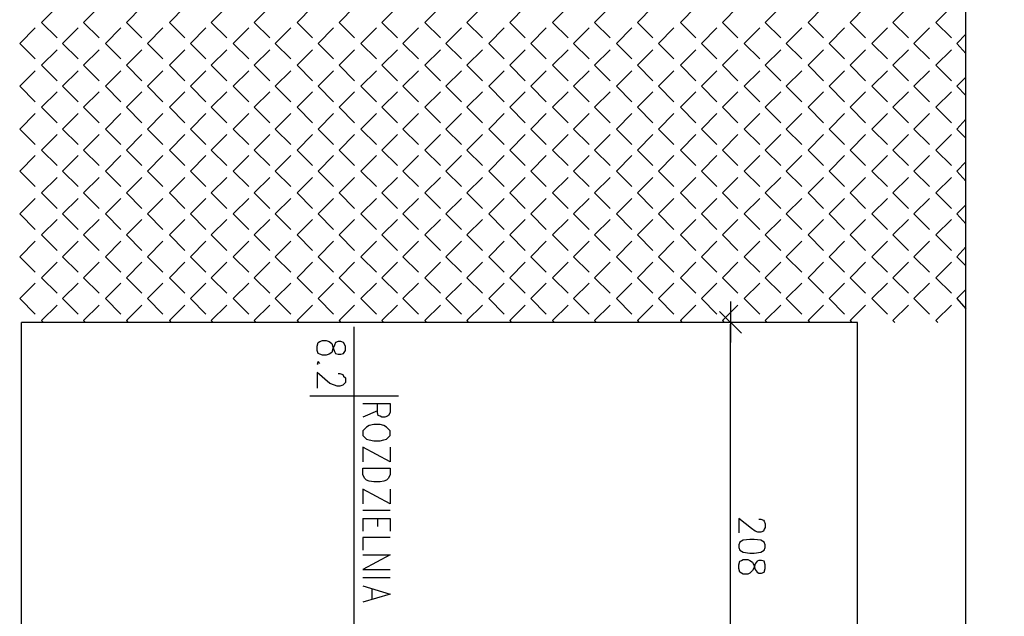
# Model space of a CAD drawing. Header units: millimetres. Extents: x -523 to 1404227, y -783705 to 1038705.
# Tile 12 of 256: x 20815 to 25383, y 9308 to 12078. Entities that reach past the tile are written whole.
import ezdxf

# ---------------------------------------------------------------- set-up
doc = ezdxf.new("R2010")
doc.units = ezdxf.units.MM
doc.linetypes.add('0.5_0.5', pattern=[1, 0.5, -0.5])
for name, color, linetype in [('PDF _0', 252, 'Continuous'), ('PDF _BA_met', 7, 'Continuous'), ('PDF _PG_WYMIARY', 7, 'Continuous'), ('PDF _PG_ŚCIANY_DZIAŁOWE', 7, 'Continuous'), ('PDF _PG_ŚCIANY_SŁUPY', 7, 'Continuous')]:
    doc.layers.add(name, color=color, linetype=linetype)

# ---------------------------------------------------------------- blocks, each defined once
blk = doc.blocks.new('A$Cc5eb5aaa')
at = {"layer": 'PDF _0', "color": 7, "lineweight": -3}
for points in [[(25905.4, 10105.6), (25727.6, 10105.6), (25727.6, 21659.1)], [(24635.4, 12163.2), (24635.4, 11972.6)], [(24584.6, 12116.6), (24686.2, 12015)]]:
    blk.add_lwpolyline(points, dxfattribs=at)
at = {"layer": 'PDF _0', "lineweight": -3}
for points in [[(21439, 13458.6), (21511, 13530.6)], [(21633.7, 13458.6), (21705.7, 13530.6)], [(21832.7, 13458.6), (21904.7, 13530.6)], [(22031.7, 13458.6), (22103.7, 13530.6)], [(22226.4, 13458.6), (22298.4, 13530.6)], [(22425.4, 13458.6), (22497.4, 13530.6)], [(22624.4, 13458.6), (22696.4, 13530.6)], [(22819.1, 13458.6), (22891.1, 13530.6)], [(23018.1, 13458.6), (23090.1, 13530.6)], [(23217.1, 13458.6), (23289.1, 13530.6)], [(23411.9, 13458.6), (23483.8, 13530.6)], [(23610.8, 13458.6), (23682.8, 13530.6)], [(23809.8, 13458.6), (23881.8, 13530.6)], [(24004.6, 13458.6), (24076.5, 13530.6)], [(24203.5, 13458.6), (24275.5, 13530.6)], [(24402.5, 13458.6), (24474.5, 13530.6)], [(24597.3, 13458.6), (24669.2, 13530.6)], [(24796.2, 13458.6), (24868.2, 13530.6)], [(24995.2, 13458.6), (25067.2, 13530.6)], [(25190, 13458.6), (25261.9, 13530.6)], [(25388.9, 13458.6), (25460.9, 13530.6)], [(25587.9, 13458.6), (25659.9, 13530.6)], [(21337.4, 13361.3), (21409.4, 13433.2)], [(21439, 13458.6), (21511, 13386.7)], [(21536.4, 13361.3), (21608.3, 13433.2)], [(21633.7, 13458.6), (21705.7, 13386.7)], [(21735.3, 13361.3), (21807.3, 13433.2)], [(21832.7, 13458.6), (21904.7, 13386.7)], [(21930.1, 13361.3), (22002.1, 13433.2)], [(22031.7, 13458.6), (22103.7, 13386.7)], [(22129.1, 13361.3), (22201, 13433.2)], [(22226.4, 13458.6), (22298.4, 13386.7)], [(22328, 13361.3), (22400, 13433.2)], [(22425.4, 13458.6), (22497.4, 13386.7)], [(22522.8, 13361.3), (22594.8, 13433.2)], [(22624.4, 13458.6), (22696.4, 13386.7)], [(22721.8, 13361.3), (22793.7, 13433.2)], [(22819.1, 13458.6), (22891.1, 13386.7)], [(22920.8, 13361.3), (22992.7, 13433.2)], [(23018.1, 13458.6), (23090.1, 13386.7)], [(23115.5, 13361.3), (23187.5, 13433.2)], [(23217.1, 13458.6), (23289.1, 13386.7)], [(23314.5, 13361.3), (23386.4, 13433.2)], [(23411.9, 13458.6), (23483.8, 13386.7)], [(23513.5, 13361.3), (23585.4, 13433.2)], [(23610.8, 13458.6), (23682.8, 13386.7)], [(23708.2, 13361.3), (23780.2, 13433.2)], [(23809.8, 13458.6), (23881.8, 13386.7)], [(23907.2, 13361.3), (23979.2, 13433.2)], [(24004.6, 13458.6), (24076.5, 13386.7)], [(24106.2, 13361.3), (24178.1, 13433.2)], [(24203.5, 13458.6), (24275.5, 13386.7)], [(24300.9, 13361.3), (24372.9, 13433.2)], [(24402.5, 13458.6), (24474.5, 13386.7)], [(24499.9, 13361.3), (24571.9, 13433.2)], [(24597.3, 13458.6), (24669.2, 13386.7)], [(24698.9, 13361.3), (24770.8, 13433.2)], [(24796.2, 13458.6), (24868.2, 13386.7)], [(24893.6, 13361.3), (24965.6, 13433.2)], [(24995.2, 13458.6), (25067.2, 13386.7)], [(25092.6, 13361.3), (25164.6, 13433.2)], [(25190, 13458.6), (25261.9, 13386.7)], [(25291.6, 13361.3), (25363.5, 13433.2)], [(25388.9, 13458.6), (25460.9, 13386.7)], [(25486.3, 13361.3), (25558.3, 13433.2)], [(25587.9, 13458.6), (25659.9, 13386.7)], [(25685.3, 13361.3), (25727.6, 13403.6)], [(21337.4, 13361.3), (21409.4, 13289.3)], [(21536.4, 13361.3), (21608.3, 13289.3)], [(21735.3, 13361.3), (21807.3, 13289.3)], [(21930.1, 13361.3), (22002.1, 13289.3)], [(22129.1, 13361.3), (22201, 13289.3)], [(22328, 13361.3), (22400, 13289.3)], [(22522.8, 13361.3), (22594.8, 13289.3)], [(22721.8, 13361.3), (22793.7, 13289.3)], [(22920.8, 13361.3), (22992.7, 13289.3)], [(23115.5, 13361.3), (23187.5, 13289.3)], [(23314.5, 13361.3), (23386.4, 13289.3)], [(23513.5, 13361.3), (23585.4, 13289.3)], [(23708.2, 13361.3), (23780.2, 13289.3)], [(23907.2, 13361.3), (23979.2, 13289.3)], [(24106.2, 13361.3), (24178.1, 13289.3)], [(24300.9, 13361.3), (24372.9, 13289.3)], [(24499.9, 13361.3), (24571.9, 13289.3)], [(24698.9, 13361.3), (24770.8, 13289.3)], [(24893.6, 13361.3), (24965.6, 13289.3)], [(25092.6, 13361.3), (25164.6, 13289.3)], [(25291.6, 13361.3), (25363.5, 13289.3)], [(25486.3, 13361.3), (25558.3, 13289.3)], [(25685.3, 13361.3), (25727.6, 13314.7)], [(21439, 13259.7), (21511, 13331.6)], [(21633.7, 13259.7), (21705.7, 13331.6)], [(21832.7, 13259.7), (21904.7, 13331.6)], [(22031.7, 13259.7), (22103.7, 13331.6)], [(22226.4, 13259.7), (22298.4, 13331.6)], [(22425.4, 13259.7), (22497.4, 13331.6)], [(22624.4, 13259.7), (22696.4, 13331.6)], [(22819.1, 13259.7), (22891.1, 13331.6)], [(23018.1, 13259.7), (23090.1, 13331.6)], [(23217.1, 13259.7), (23289.1, 13331.6)], [(23411.9, 13259.7), (23483.8, 13331.6)], [(23610.8, 13259.7), (23682.8, 13331.6)], [(23809.8, 13259.7), (23881.8, 13331.6)], [(24004.6, 13259.7), (24076.5, 13331.6)], [(24203.5, 13259.7), (24275.5, 13331.6)], [(24402.5, 13259.7), (24474.5, 13331.6)], [(24597.3, 13259.7), (24669.2, 13331.6)], [(24796.2, 13259.7), (24868.2, 13331.6)], [(24995.2, 13259.7), (25067.2, 13331.6)], [(25190, 13259.7), (25261.9, 13331.6)], [(25388.9, 13259.7), (25460.9, 13331.6)], [(25587.9, 13259.7), (25659.9, 13331.6)], [(21439, 13259.7), (21511, 13187.7)], [(21633.7, 13259.7), (21705.7, 13187.7)], [(21832.7, 13259.7), (21904.7, 13187.7)], [(22031.7, 13259.7), (22103.7, 13187.7)], [(22226.4, 13259.7), (22298.4, 13187.7)], [(22425.4, 13259.7), (22497.4, 13187.7)], [(22624.4, 13259.7), (22696.4, 13187.7)], [(22819.1, 13259.7), (22891.1, 13187.7)], [(23018.1, 13259.7), (23090.1, 13187.7)], [(23217.1, 13259.7), (23289.1, 13187.7)], [(23411.9, 13259.7), (23483.8, 13187.7)], [(23610.8, 13259.7), (23682.8, 13187.7)], [(23809.8, 13259.7), (23881.8, 13187.7)], [(24004.6, 13259.7), (24076.5, 13187.7)], [(24203.5, 13259.7), (24275.5, 13187.7)], [(24402.5, 13259.7), (24474.5, 13187.7)], [(24597.3, 13259.7), (24669.2, 13187.7)], [(24796.2, 13259.7), (24868.2, 13187.7)], [(24995.2, 13259.7), (25067.2, 13187.7)], [(25190, 13259.7), (25261.9, 13187.7)], [(25388.9, 13259.7), (25460.9, 13187.7)], [(25587.9, 13259.7), (25659.9, 13187.7)], [(21337.4, 13162.3), (21409.4, 13234.3)], [(21536.4, 13162.3), (21608.3, 13234.3)], [(21735.3, 13162.3), (21807.3, 13234.3)], [(21930.1, 13162.3), (22002.1, 13234.3)], [(22129.1, 13162.3), (22201, 13234.3)], [(22328, 13162.3), (22400, 13234.3)], [(22522.8, 13162.3), (22594.8, 13234.3)], [(22721.8, 13162.3), (22793.7, 13234.3)], [(22920.8, 13162.3), (22992.7, 13234.3)], [(23115.5, 13162.3), (23187.5, 13234.3)], [(23314.5, 13162.3), (23386.4, 13234.3)], [(23513.5, 13162.3), (23585.4, 13234.3)], [(23708.2, 13162.3), (23780.2, 13234.3)], [(23907.2, 13162.3), (23979.2, 13234.3)], [(24106.2, 13162.3), (24178.1, 13234.3)], [(24300.9, 13162.3), (24372.9, 13234.3)], [(24499.9, 13162.3), (24571.9, 13234.3)], [(24698.9, 13162.3), (24770.8, 13234.3)], [(24893.6, 13162.3), (24965.6, 13234.3)], [(25092.6, 13162.3), (25164.6, 13234.3)], [(25291.6, 13162.3), (25363.5, 13234.3)], [(25486.3, 13162.3), (25558.3, 13234.3)], [(25685.3, 13162.3), (25727.6, 13204.6)], [(21337.4, 13162.3), (21409.4, 13090.3)], [(21536.4, 13162.3), (21608.3, 13090.3)], [(21735.3, 13162.3), (21807.3, 13090.3)], [(21930.1, 13162.3), (22002.1, 13090.3)], [(22129.1, 13162.3), (22201, 13090.3)], [(22328, 13162.3), (22400, 13090.3)], [(22522.8, 13162.3), (22594.8, 13090.3)], [(22721.8, 13162.3), (22793.7, 13090.3)], [(22920.8, 13162.3), (22992.7, 13090.3)], [(23115.5, 13162.3), (23187.5, 13090.3)], [(23314.5, 13162.3), (23386.4, 13090.3)], [(23513.5, 13162.3), (23585.4, 13090.3)], [(23708.2, 13162.3), (23780.2, 13090.3)], [(23907.2, 13162.3), (23979.2, 13090.3)], [(24106.2, 13162.3), (24178.1, 13090.3)], [(24300.9, 13162.3), (24372.9, 13090.3)], [(24499.9, 13162.3), (24571.9, 13090.3)], [(24698.9, 13162.3), (24770.8, 13090.3)], [(24893.6, 13162.3), (24965.6, 13090.3)], [(25092.6, 13162.3), (25164.6, 13090.3)], [(25291.6, 13162.3), (25363.5, 13090.3)], [(25486.3, 13162.3), (25558.3, 13090.3)], [(25685.3, 13162.3), (25727.6, 13120)], [(21439, 13064.9), (21511, 13136.9)], [(21633.7, 13064.9), (21705.7, 13136.9)], [(21832.7, 13064.9), (21904.7, 13136.9)], [(22031.7, 13064.9), (22103.7, 13136.9)], [(22226.4, 13064.9), (22298.4, 13136.9)], [(22425.4, 13064.9), (22497.4, 13136.9)], [(22624.4, 13064.9), (22696.4, 13136.9)], [(22819.1, 13064.9), (22891.1, 13136.9)], [(23018.1, 13064.9), (23090.1, 13136.9)], [(23217.1, 13064.9), (23289.1, 13136.9)], [(23411.9, 13064.9), (23483.8, 13136.9)], [(23610.8, 13064.9), (23682.8, 13136.9)], [(23809.8, 13064.9), (23881.8, 13136.9)], [(24004.6, 13064.9), (24076.5, 13136.9)], [(24203.5, 13064.9), (24275.5, 13136.9)], [(24402.5, 13064.9), (24474.5, 13136.9)], [(24597.3, 13064.9), (24669.2, 13136.9)], [(24796.2, 13064.9), (24868.2, 13136.9)], [(24995.2, 13064.9), (25067.2, 13136.9)], [(25190, 13064.9), (25261.9, 13136.9)], [(25388.9, 13064.9), (25460.9, 13136.9)], [(25587.9, 13064.9), (25659.9, 13136.9)], [(21439, 13064.9), (21511, 12992.9)], [(21633.7, 13064.9), (21705.7, 12992.9)], [(21832.7, 13064.9), (21904.7, 12992.9)], [(22031.7, 13064.9), (22103.7, 12992.9)], [(22226.4, 13064.9), (22298.4, 12992.9)], [(22425.4, 13064.9), (22497.4, 12992.9)], [(22624.4, 13064.9), (22696.4, 12992.9)], [(22819.1, 13064.9), (22891.1, 12992.9)], [(23018.1, 13064.9), (23090.1, 12992.9)], [(23217.1, 13064.9), (23289.1, 12992.9)], [(23411.9, 13064.9), (23483.8, 12992.9)], [(23610.8, 13064.9), (23682.8, 12992.9)], [(23809.8, 13064.9), (23881.8, 12992.9)], [(24004.6, 13064.9), (24076.5, 12992.9)], [(24203.5, 13064.9), (24275.5, 12992.9)], [(24402.5, 13064.9), (24474.5, 12992.9)], [(24597.3, 13064.9), (24669.2, 12992.9)], [(24796.2, 13064.9), (24868.2, 12992.9)], [(24995.2, 13064.9), (25067.2, 12992.9)], [(25190, 13064.9), (25261.9, 12992.9)], [(25388.9, 13064.9), (25460.9, 12992.9)], [(25587.9, 13064.9), (25659.9, 12992.9)], [(21337.4, 12963.3), (21409.4, 13035.3)], [(21536.4, 12963.3), (21608.3, 13035.3)], [(21735.3, 12963.3), (21807.3, 13035.3)], [(21930.1, 12963.3), (22002.1, 13035.3)], [(22129.1, 12963.3), (22201, 13035.3)], [(22328, 12963.3), (22400, 13035.3)], [(22522.8, 12963.3), (22594.8, 13035.3)], [(22721.8, 12963.3), (22793.7, 13035.3)], [(22920.8, 12963.3), (22992.7, 13035.3)], [(23115.5, 12963.3), (23187.5, 13035.3)], [(23314.5, 12963.3), (23386.4, 13035.3)], [(23513.5, 12963.3), (23585.4, 13035.3)], [(23708.2, 12963.3), (23780.2, 13035.3)], [(23907.2, 12963.3), (23979.2, 13035.3)], [(24106.2, 12963.3), (24178.1, 13035.3)], [(24300.9, 12963.3), (24372.9, 13035.3)], [(24499.9, 12963.3), (24571.9, 13035.3)], [(24698.9, 12963.3), (24770.8, 13035.3)], [(24893.6, 12963.3), (24965.6, 13035.3)], [(25092.6, 12963.3), (25164.6, 13035.3)], [(25291.6, 12963.3), (25363.5, 13035.3)], [(25486.3, 12963.3), (25558.3, 13035.3)], [(25685.3, 12963.3), (25727.6, 13009.9)], [(21337.4, 12963.3), (21409.4, 12891.3)], [(21439, 12865.9), (21511, 12937.9)], [(21536.4, 12963.3), (21608.3, 12891.3)], [(21633.7, 12865.9), (21705.7, 12937.9)], [(21735.3, 12963.3), (21807.3, 12891.3)], [(21832.7, 12865.9), (21904.7, 12937.9)], [(21930.1, 12963.3), (22002.1, 12891.3)], [(22031.7, 12865.9), (22103.7, 12937.9)], [(22129.1, 12963.3), (22201, 12891.3)], [(22226.4, 12865.9), (22298.4, 12937.9)], [(22328, 12963.3), (22400, 12891.3)], [(22425.4, 12865.9), (22497.4, 12937.9)], [(22522.8, 12963.3), (22594.8, 12891.3)], [(22624.4, 12865.9), (22696.4, 12937.9)], [(22721.8, 12963.3), (22793.7, 12891.3)], [(22819.1, 12865.9), (22891.1, 12937.9)], [(22920.8, 12963.3), (22992.7, 12891.3)], [(23018.1, 12865.9), (23090.1, 12937.9)], [(23115.5, 12963.3), (23187.5, 12891.3)], [(23217.1, 12865.9), (23289.1, 12937.9)], [(23314.5, 12963.3), (23386.4, 12891.3)], [(23411.9, 12865.9), (23483.8, 12937.9)], [(23513.5, 12963.3), (23585.4, 12891.3)], [(23610.8, 12865.9), (23682.8, 12937.9)], [(23708.2, 12963.3), (23780.2, 12891.3)], [(23809.8, 12865.9), (23881.8, 12937.9)], [(23907.2, 12963.3), (23979.2, 12891.3)], [(24004.6, 12865.9), (24076.5, 12937.9)], [(24106.2, 12963.3), (24178.1, 12891.3)], [(24203.5, 12865.9), (24275.5, 12937.9)], [(24300.9, 12963.3), (24372.9, 12891.3)], [(24402.5, 12865.9), (24474.5, 12937.9)], [(24499.9, 12963.3), (24571.9, 12891.3)], [(24597.3, 12865.9), (24669.2, 12937.9)], [(24698.9, 12963.3), (24770.8, 12891.3)], [(24796.2, 12865.9), (24868.2, 12937.9)], [(24893.6, 12963.3), (24965.6, 12891.3)], [(24995.2, 12865.9), (25067.2, 12937.9)], [(25092.6, 12963.3), (25164.6, 12891.3)], [(25190, 12865.9), (25261.9, 12937.9)], [(25291.6, 12963.3), (25363.5, 12891.3)], [(25388.9, 12865.9), (25460.9, 12937.9)], [(25486.3, 12963.3), (25558.3, 12891.3)], [(25587.9, 12865.9), (25659.9, 12937.9)], [(25685.3, 12963.3), (25727.6, 12921)], [(21337.4, 12768.6), (21409.4, 12840.5)], [(21439, 12865.9), (21511, 12794)], [(21536.4, 12768.6), (21608.3, 12840.5)], [(21633.7, 12865.9), (21705.7, 12794)], [(21735.3, 12768.6), (21807.3, 12840.5)], [(21832.7, 12865.9), (21904.7, 12794)], [(21930.1, 12768.6), (22002.1, 12840.5)], [(22031.7, 12865.9), (22103.7, 12794)], [(22129.1, 12768.6), (22201, 12840.5)], [(22226.4, 12865.9), (22298.4, 12794)], [(22328, 12768.6), (22400, 12840.5)], [(22425.4, 12865.9), (22497.4, 12794)], [(22522.8, 12768.6), (22594.8, 12840.5)], [(22624.4, 12865.9), (22696.4, 12794)], [(22721.8, 12768.6), (22793.7, 12840.5)], [(22819.1, 12865.9), (22891.1, 12794)], [(22920.8, 12768.6), (22992.7, 12840.5)], [(23018.1, 12865.9), (23090.1, 12794)], [(23115.5, 12768.6), (23187.5, 12840.5)], [(23217.1, 12865.9), (23289.1, 12794)], [(23314.5, 12768.6), (23386.4, 12840.5)], [(23411.9, 12865.9), (23483.8, 12794)], [(23513.5, 12768.6), (23585.4, 12840.5)], [(23610.8, 12865.9), (23682.8, 12794)], [(23708.2, 12768.6), (23780.2, 12840.5)], [(23809.8, 12865.9), (23881.8, 12794)], [(23907.2, 12768.6), (23979.2, 12840.5)], [(24004.6, 12865.9), (24076.5, 12794)], [(24106.2, 12768.6), (24178.1, 12840.5)], [(24203.5, 12865.9), (24275.5, 12794)], [(24300.9, 12768.6), (24372.9, 12840.5)], [(24402.5, 12865.9), (24474.5, 12794)], [(24499.9, 12768.6), (24571.9, 12840.5)], [(24597.3, 12865.9), (24669.2, 12794)], [(24698.9, 12768.6), (24770.8, 12840.5)], [(24796.2, 12865.9), (24868.2, 12794)], [(24893.6, 12768.6), (24965.6, 12840.5)], [(24995.2, 12865.9), (25067.2, 12794)], [(25092.6, 12768.6), (25164.6, 12840.5)], [(25190, 12865.9), (25261.9, 12794)], [(25291.6, 12768.6), (25363.5, 12840.5)], [(25388.9, 12865.9), (25460.9, 12794)], [(25486.3, 12768.6), (25558.3, 12840.5)], [(25587.9, 12865.9), (25659.9, 12794)], [(25685.3, 12768.6), (25727.6, 12810.9)], [(21337.4, 12768.6), (21409.4, 12696.6)], [(21536.4, 12768.6), (21608.3, 12696.6)], [(21735.3, 12768.6), (21807.3, 12696.6)], [(21930.1, 12768.6), (22002.1, 12696.6)], [(22129.1, 12768.6), (22201, 12696.6)], [(22328, 12768.6), (22400, 12696.6)], [(22522.8, 12768.6), (22594.8, 12696.6)], [(22721.8, 12768.6), (22793.7, 12696.6)], [(22920.8, 12768.6), (22992.7, 12696.6)], [(23115.5, 12768.6), (23187.5, 12696.6)], [(23314.5, 12768.6), (23386.4, 12696.6)], [(23513.5, 12768.6), (23585.4, 12696.6)], [(23708.2, 12768.6), (23780.2, 12696.6)], [(23907.2, 12768.6), (23979.2, 12696.6)], [(24106.2, 12768.6), (24178.1, 12696.6)], [(24300.9, 12768.6), (24372.9, 12696.6)], [(24499.9, 12768.6), (24571.9, 12696.6)], [(24698.9, 12768.6), (24770.8, 12696.6)], [(24893.6, 12768.6), (24965.6, 12696.6)], [(25092.6, 12768.6), (25164.6, 12696.6)], [(25291.6, 12768.6), (25363.5, 12696.6)], [(25486.3, 12768.6), (25558.3, 12696.6)], [(25685.3, 12768.6), (25727.6, 12722)], [(21439, 12667), (21511, 12738.9)], [(21633.7, 12667), (21705.7, 12738.9)], [(21832.7, 12667), (21904.7, 12738.9)], [(22031.7, 12667), (22103.7, 12738.9)], [(22226.4, 12667), (22298.4, 12738.9)], [(22425.4, 12667), (22497.4, 12738.9)], [(22624.4, 12667), (22696.4, 12738.9)], [(22819.1, 12667), (22891.1, 12738.9)], [(23018.1, 12667), (23090.1, 12738.9)], [(23217.1, 12667), (23289.1, 12738.9)], [(23411.9, 12667), (23483.8, 12738.9)], [(23610.8, 12667), (23682.8, 12738.9)], [(23809.8, 12667), (23881.8, 12738.9)], [(24004.6, 12667), (24076.5, 12738.9)], [(24203.5, 12667), (24275.5, 12738.9)], [(24402.5, 12667), (24474.5, 12738.9)], [(24597.3, 12667), (24669.2, 12738.9)], [(24796.2, 12667), (24868.2, 12738.9)], [(24995.2, 12667), (25067.2, 12738.9)], [(25190, 12667), (25261.9, 12738.9)], [(25388.9, 12667), (25460.9, 12738.9)], [(25587.9, 12667), (25659.9, 12738.9)], [(21439, 12667), (21511, 12595)], [(21633.7, 12667), (21705.7, 12595)], [(21832.7, 12667), (21904.7, 12595)], [(22031.7, 12667), (22103.7, 12595)], [(22226.4, 12667), (22298.4, 12595)], [(22425.4, 12667), (22497.4, 12595)], [(22624.4, 12667), (22696.4, 12595)], [(22819.1, 12667), (22891.1, 12595)], [(23018.1, 12667), (23090.1, 12595)], [(23217.1, 12667), (23289.1, 12595)], [(23411.9, 12667), (23483.8, 12595)], [(23610.8, 12667), (23682.8, 12595)], [(23809.8, 12667), (23881.8, 12595)], [(24004.6, 12667), (24076.5, 12595)], [(24203.5, 12667), (24275.5, 12595)], [(24402.5, 12667), (24474.5, 12595)], [(24597.3, 12667), (24669.2, 12595)], [(24796.2, 12667), (24868.2, 12595)], [(24995.2, 12667), (25067.2, 12595)], [(25190, 12667), (25261.9, 12595)], [(25388.9, 12667), (25460.9, 12595)], [(25587.9, 12667), (25659.9, 12595)], [(21337.4, 12569.6), (21409.4, 12641.6)], [(21536.4, 12569.6), (21608.3, 12641.6)], [(21735.3, 12569.6), (21807.3, 12641.6)], [(21930.1, 12569.6), (22002.1, 12641.6)], [(22129.1, 12569.6), (22201, 12641.6)], [(22328, 12569.6), (22400, 12641.6)], [(22522.8, 12569.6), (22594.8, 12641.6)], [(22721.8, 12569.6), (22793.7, 12641.6)], [(22920.8, 12569.6), (22992.7, 12641.6)], [(23115.5, 12569.6), (23187.5, 12641.6)], [(23314.5, 12569.6), (23386.4, 12641.6)], [(23513.5, 12569.6), (23585.4, 12641.6)], [(23708.2, 12569.6), (23780.2, 12641.6)], [(23907.2, 12569.6), (23979.2, 12641.6)], [(24106.2, 12569.6), (24178.1, 12641.6)], [(24300.9, 12569.6), (24372.9, 12641.6)], [(24499.9, 12569.6), (24571.9, 12641.6)], [(24698.9, 12569.6), (24770.8, 12641.6)], [(24893.6, 12569.6), (24965.6, 12641.6)], [(25092.6, 12569.6), (25164.6, 12641.6)], [(25291.6, 12569.6), (25363.5, 12641.6)], [(25486.3, 12569.6), (25558.3, 12641.6)], [(25685.3, 12569.6), (25727.6, 12611.9)], [(21337.4, 12569.6), (21409.4, 12497.6)], [(21536.4, 12569.6), (21608.3, 12497.6)], [(21735.3, 12569.6), (21807.3, 12497.6)], [(21930.1, 12569.6), (22002.1, 12497.6)], [(22129.1, 12569.6), (22201, 12497.6)], [(22328, 12569.6), (22400, 12497.6)], [(22522.8, 12569.6), (22594.8, 12497.6)], [(22721.8, 12569.6), (22793.7, 12497.6)], [(22920.8, 12569.6), (22992.7, 12497.6)], [(23115.5, 12569.6), (23187.5, 12497.6)], [(23314.5, 12569.6), (23386.4, 12497.6)], [(23513.5, 12569.6), (23585.4, 12497.6)], [(23708.2, 12569.6), (23780.2, 12497.6)], [(23907.2, 12569.6), (23979.2, 12497.6)], [(24106.2, 12569.6), (24178.1, 12497.6)], [(24300.9, 12569.6), (24372.9, 12497.6)], [(24499.9, 12569.6), (24571.9, 12497.6)], [(24698.9, 12569.6), (24770.8, 12497.6)], [(24893.6, 12569.6), (24965.6, 12497.6)], [(25092.6, 12569.6), (25164.6, 12497.6)], [(25291.6, 12569.6), (25363.5, 12497.6)], [(25486.3, 12569.6), (25558.3, 12497.6)], [(25685.3, 12569.6), (25727.6, 12523)], [(21439, 12472.2), (21511, 12544.2)], [(21633.7, 12472.2), (21705.7, 12544.2)], [(21832.7, 12472.2), (21904.7, 12544.2)], [(22031.7, 12472.2), (22103.7, 12544.2)], [(22226.4, 12472.2), (22298.4, 12544.2)], [(22425.4, 12472.2), (22497.4, 12544.2)], [(22624.4, 12472.2), (22696.4, 12544.2)], [(22819.1, 12472.2), (22891.1, 12544.2)], [(23018.1, 12472.2), (23090.1, 12544.2)], [(23217.1, 12472.2), (23289.1, 12544.2)], [(23411.9, 12472.2), (23483.8, 12544.2)], [(23610.8, 12472.2), (23682.8, 12544.2)], [(23809.8, 12472.2), (23881.8, 12544.2)], [(24004.6, 12472.2), (24076.5, 12544.2)], [(24203.5, 12472.2), (24275.5, 12544.2)], [(24402.5, 12472.2), (24474.5, 12544.2)], [(24597.3, 12472.2), (24669.2, 12544.2)], [(24796.2, 12472.2), (24868.2, 12544.2)], [(24995.2, 12472.2), (25067.2, 12544.2)], [(25190, 12472.2), (25261.9, 12544.2)], [(25388.9, 12472.2), (25460.9, 12544.2)], [(25587.9, 12472.2), (25659.9, 12544.2)], [(21439, 12472.2), (21511, 12400.2)], [(21633.7, 12472.2), (21705.7, 12400.2)], [(21832.7, 12472.2), (21904.7, 12400.2)], [(22031.7, 12472.2), (22103.7, 12400.2)], [(22226.4, 12472.2), (22298.4, 12400.2)], [(22425.4, 12472.2), (22497.4, 12400.2)], [(22624.4, 12472.2), (22696.4, 12400.2)], [(22819.1, 12472.2), (22891.1, 12400.2)], [(23018.1, 12472.2), (23090.1, 12400.2)], [(23217.1, 12472.2), (23289.1, 12400.2)], [(23411.9, 12472.2), (23483.8, 12400.2)], [(23610.8, 12472.2), (23682.8, 12400.2)], [(23809.8, 12472.2), (23881.8, 12400.2)], [(24004.6, 12472.2), (24076.5, 12400.2)], [(24203.5, 12472.2), (24275.5, 12400.2)], [(24402.5, 12472.2), (24474.5, 12400.2)], [(24597.3, 12472.2), (24669.2, 12400.2)], [(24796.2, 12472.2), (24868.2, 12400.2)], [(24995.2, 12472.2), (25067.2, 12400.2)], [(25190, 12472.2), (25261.9, 12400.2)], [(25388.9, 12472.2), (25460.9, 12400.2)], [(25587.9, 12472.2), (25659.9, 12400.2)], [(21337.4, 12370.6), (21409.4, 12442.6)], [(21536.4, 12370.6), (21608.3, 12442.6)], [(21735.3, 12370.6), (21807.3, 12442.6)], [(21930.1, 12370.6), (22002.1, 12442.6)], [(22129.1, 12370.6), (22201, 12442.6)], [(22328, 12370.6), (22400, 12442.6)], [(22522.8, 12370.6), (22594.8, 12442.6)], [(22721.8, 12370.6), (22793.7, 12442.6)], [(22920.8, 12370.6), (22992.7, 12442.6)], [(23115.5, 12370.6), (23187.5, 12442.6)], [(23314.5, 12370.6), (23386.4, 12442.6)], [(23513.5, 12370.6), (23585.4, 12442.6)], [(23708.2, 12370.6), (23780.2, 12442.6)], [(23907.2, 12370.6), (23979.2, 12442.6)], [(24106.2, 12370.6), (24178.1, 12442.6)], [(24300.9, 12370.6), (24372.9, 12442.6)], [(24499.9, 12370.6), (24571.9, 12442.6)], [(24698.9, 12370.6), (24770.8, 12442.6)], [(24893.6, 12370.6), (24965.6, 12442.6)], [(25092.6, 12370.6), (25164.6, 12442.6)], [(25291.6, 12370.6), (25363.5, 12442.6)], [(25486.3, 12370.6), (25558.3, 12442.6)], [(25685.3, 12370.6), (25727.6, 12417.2)], [(21337.4, 12370.6), (21409.4, 12298.6)], [(21439, 12273.2), (21511, 12345.2)], [(21536.4, 12370.6), (21608.3, 12298.6)], [(21633.7, 12273.2), (21705.7, 12345.2)], [(21735.3, 12370.6), (21807.3, 12298.6)], [(21832.7, 12273.2), (21904.7, 12345.2)], [(21930.1, 12370.6), (22002.1, 12298.6)], [(22031.7, 12273.2), (22103.7, 12345.2)], [(22129.1, 12370.6), (22201, 12298.6)], [(22226.4, 12273.2), (22298.4, 12345.2)], [(22328, 12370.6), (22400, 12298.6)], [(22425.4, 12273.2), (22497.4, 12345.2)], [(22522.8, 12370.6), (22594.8, 12298.6)], [(22624.4, 12273.2), (22696.4, 12345.2)], [(22721.8, 12370.6), (22793.7, 12298.6)], [(22819.1, 12273.2), (22891.1, 12345.2)], [(22920.8, 12370.6), (22992.7, 12298.6)], [(23018.1, 12273.2), (23090.1, 12345.2)], [(23115.5, 12370.6), (23187.5, 12298.6)], [(23217.1, 12273.2), (23289.1, 12345.2)], [(23314.5, 12370.6), (23386.4, 12298.6)], [(23411.9, 12273.2), (23483.8, 12345.2)], [(23513.5, 12370.6), (23585.4, 12298.6)], [(23610.8, 12273.2), (23682.8, 12345.2)], [(23708.2, 12370.6), (23780.2, 12298.6)], [(23809.8, 12273.2), (23881.8, 12345.2)], [(23907.2, 12370.6), (23979.2, 12298.6)], [(24004.6, 12273.2), (24076.5, 12345.2)], [(24106.2, 12370.6), (24178.1, 12298.6)], [(24203.5, 12273.2), (24275.5, 12345.2)], [(24300.9, 12370.6), (24372.9, 12298.6)], [(24402.5, 12273.2), (24474.5, 12345.2)], [(24499.9, 12370.6), (24571.9, 12298.6)], [(24597.3, 12273.2), (24669.2, 12345.2)], [(24698.9, 12370.6), (24770.8, 12298.6)], [(24796.2, 12273.2), (24868.2, 12345.2)], [(24893.6, 12370.6), (24965.6, 12298.6)], [(24995.2, 12273.2), (25067.2, 12345.2)], [(25092.6, 12370.6), (25164.6, 12298.6)], [(25190, 12273.2), (25261.9, 12345.2)], [(25291.6, 12370.6), (25363.5, 12298.6)], [(25388.9, 12273.2), (25460.9, 12345.2)], [(25486.3, 12370.6), (25558.3, 12298.6)], [(25587.9, 12273.2), (25659.9, 12345.2)], [(25685.3, 12370.6), (25727.6, 12328.3)], [(21337.4, 12175.9), (21409.4, 12247.8)], [(21439, 12273.2), (21511, 12201.3)], [(21536.4, 12175.9), (21608.3, 12247.8)], [(21633.7, 12273.2), (21705.7, 12201.3)], [(21735.3, 12175.9), (21807.3, 12247.8)], [(21832.7, 12273.2), (21904.7, 12201.3)], [(21930.1, 12175.9), (22002.1, 12247.8)], [(22031.7, 12273.2), (22103.7, 12201.3)], [(22129.1, 12175.9), (22201, 12247.8)], [(22226.4, 12273.2), (22298.4, 12201.3)], [(22328, 12175.9), (22400, 12247.8)], [(22425.4, 12273.2), (22497.4, 12201.3)], [(22522.8, 12175.9), (22594.8, 12247.8)], [(22624.4, 12273.2), (22696.4, 12201.3)], [(22721.8, 12175.9), (22793.7, 12247.8)], [(22819.1, 12273.2), (22891.1, 12201.3)], [(22920.8, 12175.9), (22992.7, 12247.8)], [(23018.1, 12273.2), (23090.1, 12201.3)], [(23115.5, 12175.9), (23187.5, 12247.8)], [(23217.1, 12273.2), (23289.1, 12201.3)], [(23314.5, 12175.9), (23386.4, 12247.8)], [(23411.9, 12273.2), (23483.8, 12201.3)], [(23513.5, 12175.9), (23585.4, 12247.8)], [(23610.8, 12273.2), (23682.8, 12201.3)], [(23708.2, 12175.9), (23780.2, 12247.8)], [(23809.8, 12273.2), (23881.8, 12201.3)], [(23907.2, 12175.9), (23979.2, 12247.8)], [(24004.6, 12273.2), (24076.5, 12201.3)], [(24106.2, 12175.9), (24178.1, 12247.8)], [(24203.5, 12273.2), (24275.5, 12201.3)], [(24300.9, 12175.9), (24372.9, 12247.8)], [(24402.5, 12273.2), (24474.5, 12201.3)], [(24499.9, 12175.9), (24571.9, 12247.8)], [(24597.3, 12273.2), (24669.2, 12201.3)], [(24698.9, 12175.9), (24770.8, 12247.8)], [(24796.2, 12273.2), (24868.2, 12201.3)], [(24893.6, 12175.9), (24965.6, 12247.8)], [(24995.2, 12273.2), (25067.2, 12201.3)], [(25092.6, 12175.9), (25164.6, 12247.8)], [(25190, 12273.2), (25261.9, 12201.3)], [(25291.6, 12175.9), (25363.5, 12247.8)], [(25388.9, 12273.2), (25460.9, 12201.3)], [(25486.3, 12175.9), (25558.3, 12247.8)], [(25587.9, 12273.2), (25659.9, 12201.3)], [(25685.3, 12175.9), (25727.6, 12218.2)], [(21337.4, 12175.9), (21409.4, 12103.9)], [(21536.4, 12175.9), (21608.3, 12103.9)], [(21735.3, 12175.9), (21807.3, 12103.9)], [(21930.1, 12175.9), (22002.1, 12103.9)], [(22129.1, 12175.9), (22201, 12103.9)], [(22328, 12175.9), (22400, 12103.9)], [(22522.8, 12175.9), (22594.8, 12103.9)], [(22721.8, 12175.9), (22793.7, 12103.9)], [(22920.8, 12175.9), (22992.7, 12103.9)], [(23115.5, 12175.9), (23187.5, 12103.9)], [(23314.5, 12175.9), (23386.4, 12103.9)], [(23513.5, 12175.9), (23585.4, 12103.9)], [(23708.2, 12175.9), (23780.2, 12103.9)], [(23907.2, 12175.9), (23979.2, 12103.9)], [(24106.2, 12175.9), (24178.1, 12103.9)], [(24300.9, 12175.9), (24372.9, 12103.9)], [(24499.9, 12175.9), (24571.9, 12103.9)], [(24698.9, 12175.9), (24770.8, 12103.9)], [(24893.6, 12175.9), (24965.6, 12103.9)], [(25092.6, 12175.9), (25164.6, 12103.9)], [(25291.6, 12175.9), (25363.5, 12103.9)], [(25486.3, 12175.9), (25558.3, 12103.9)], [(25685.3, 12175.9), (25727.6, 12129.3)], [(21439, 12074.2), (21511, 12146.2)], [(21633.7, 12074.2), (21705.7, 12146.2)], [(21832.7, 12074.2), (21904.7, 12146.2)], [(22031.7, 12074.2), (22103.7, 12146.2)], [(22226.4, 12074.2), (22298.4, 12146.2)], [(22425.4, 12074.2), (22497.4, 12146.2)], [(22624.4, 12074.2), (22696.4, 12146.2)], [(22819.1, 12074.2), (22891.1, 12146.2)], [(23018.1, 12074.2), (23090.1, 12146.2)], [(23217.1, 12074.2), (23289.1, 12146.2)], [(23411.9, 12074.2), (23483.8, 12146.2)], [(23610.8, 12074.2), (23682.8, 12146.2)], [(23809.8, 12074.2), (23881.8, 12146.2)], [(24004.6, 12074.2), (24076.5, 12146.2)], [(24203.5, 12074.2), (24275.5, 12146.2)], [(24402.5, 12074.2), (24474.5, 12146.2)], [(24597.3, 12074.2), (24669.2, 12146.2)], [(24796.2, 12074.2), (24868.2, 12146.2)], [(24995.2, 12074.2), (25067.2, 12146.2)], [(25190, 12074.2), (25261.9, 12146.2)], [(25388.9, 12074.2), (25460.9, 12146.2)], [(25587.9, 12074.2), (25659.9, 12146.2)], [(21439, 12074.2), (21447.5, 12065.8)], [(21633.7, 12074.2), (21642.2, 12065.8)], [(21832.7, 12074.2), (21841.2, 12065.8)], [(22031.7, 12074.2), (22040.2, 12065.8)], [(22226.4, 12074.2), (22234.9, 12065.8)], [(22425.4, 12074.2), (22433.9, 12065.8)], [(22624.4, 12074.2), (22632.9, 12065.8)], [(22819.1, 12074.2), (22827.6, 12065.8)], [(23018.1, 12074.2), (23026.6, 12065.8)], [(23217.1, 12074.2), (23225.6, 12065.8)], [(23411.9, 12074.2), (23420.3, 12065.8)], [(23610.8, 12074.2), (23619.3, 12065.8)], [(23809.8, 12074.2), (23818.3, 12065.8)], [(24004.6, 12074.2), (24013, 12065.8)], [(24203.5, 12074.2), (24212, 12065.8)], [(24402.5, 12074.2), (24411, 12065.8)], [(24597.3, 12074.2), (24605.7, 12065.8)], [(24796.2, 12074.2), (24804.7, 12065.8)], [(24995.2, 12074.2), (25003.7, 12065.8)], [(25190, 12074.2), (25198.4, 12065.8)], [(25388.9, 12074.2), (25397.4, 12065.8)], [(25587.9, 12074.2), (25596.4, 12065.8)]]:
    blk.add_lwpolyline(points, dxfattribs=at)
at = {"layer": 'PDF _BA_met', "lineweight": -3}
for points in [[(22886.9, 12044.6), (22886.9, 9991.3)], [(22730.2, 11875.3), (22721.8, 11883.7), (22717.5, 11875.3), (22721.8, 11871)], [(22814.9, 11828.7), (22823.4, 11828.7), (22836.1, 11824.5), (22840.3, 11816), (22848.8, 11807.5), (22848.8, 11786.4), (22840.3, 11777.9), (22836.1, 11773.7), (22823.4, 11769.4), (22810.7, 11769.4), (22798, 11773.7), (22776.8, 11782.1), (22717.5, 11832.9), (22717.5, 11761)], [(23094.3, 11722.9), (22683.7, 11722.9)], [(22929.2, 11689), (23056.2, 11689), (23056.2, 11646.7), (23047.8, 11634), (23043.5, 11629.7), (23030.8, 11625.5), (23018.1, 11625.5), (23009.7, 11629.7), (23001.2, 11634), (22997, 11646.7), (22997, 11689)], [(22997, 11655.1), (22929.2, 11625.5)], [(23056.2, 11485.8), (23056.2, 11418), (22929.2, 11485.8), (22929.2, 11418)], [(23056.2, 11291), (23056.2, 11223.3), (22929.2, 11291), (22929.2, 11223.3)], [(22929.2, 11193.7), (23056.2, 11193.7)], [(22929.2, 11155.6), (23056.2, 11155.6), (23056.2, 11096.3)], [(22929.2, 11155.6), (22929.2, 11096.3)], [(22997, 11155.6), (22997, 11117.5)], [(23056.2, 11066.7), (22929.2, 11066.7), (22929.2, 11007.4)], [(22929.2, 10986.2), (23056.2, 10986.2), (22929.2, 10918.5), (23056.2, 10918.5)], [(22929.2, 10880.4), (23056.2, 10880.4)], [(22929.2, 10842.3), (23056.2, 10804.2), (22929.2, 10766.1)], [(22971.6, 10829.6), (22971.6, 10778.8)]]:
    blk.add_lwpolyline(points, dxfattribs=at)
for points in [[(22848.8, 11955.7), (22840.3, 11972.6), (22827.6, 11976.9), (22814.9, 11976.9), (22802.2, 11972.6), (22798, 11959.9), (22789.5, 11943), (22785.3, 11926.1), (22772.6, 11917.6), (22759.9, 11913.4), (22742.9, 11913.4), (22730.2, 11917.6), (22721.8, 11921.8), (22717.5, 11934.5), (22717.5, 11955.7), (22721.8, 11972.6), (22730.2, 11976.9), (22742.9, 11981.1), (22759.9, 11981.1), (22772.6, 11976.9), (22785.3, 11968.4), (22789.5, 11951.5), (22798, 11930.3), (22802.2, 11921.8), (22814.9, 11917.6), (22827.6, 11917.6), (22840.3, 11921.8), (22848.8, 11934.5)], [(23056.2, 11562), (23047.8, 11570.4), (23039.3, 11578.9), (23026.6, 11587.4), (23009.7, 11591.6), (22980, 11591.6), (22958.9, 11587.4), (22946.2, 11578.9), (22937.7, 11570.4), (22929.2, 11562), (22929.2, 11540.8), (22937.7, 11532.3), (22946.2, 11523.9), (22958.9, 11519.6), (22980, 11515.4), (23009.7, 11515.4), (23026.6, 11519.6), (23039.3, 11523.9), (23047.8, 11532.3), (23056.2, 11540.8)], [(22929.2, 11388.4), (23056.2, 11388.4), (23056.2, 11358.8), (23047.8, 11341.8), (23039.3, 11333.4), (23026.6, 11329.1), (23009.7, 11324.9), (22980, 11324.9), (22958.9, 11329.1), (22946.2, 11333.4), (22937.7, 11341.8), (22929.2, 11358.8)]]:
    blk.add_lwpolyline(points, close=True, dxfattribs=at)
at = {"layer": 'PDF _PG_WYMIARY', "lineweight": -3}
for points in [[(24834.3, 12065.8), (24516.8, 12065.8)], [(24635.4, 9995.5), (24635.4, 12057.3)], [(24766.6, 11151.3), (24775.1, 11151.3), (24787.8, 11147.1), (24792, 11142.9), (24796.2, 11130.2), (24796.2, 11113.2), (24792, 11104.8), (24787.8, 11096.3), (24775.1, 11092.1), (24762.4, 11092.1), (24749.7, 11096.3), (24732.7, 11109), (24673.5, 11155.6), (24673.5, 11087.8)]]:
    blk.add_lwpolyline(points, dxfattribs=at)
for points in [[(24796.2, 11032.8), (24792, 11045.5), (24775.1, 11053.9), (24745.4, 11058.2), (24724.3, 11058.2), (24694.6, 11053.9), (24677.7, 11045.5), (24673.5, 11032.8), (24673.5, 11020.1), (24677.7, 11007.4), (24694.6, 10998.9), (24724.3, 10994.7), (24745.4, 10994.7), (24775.1, 10998.9), (24792, 11007.4), (24796.2, 11020.1)], [(24796.2, 10939.6), (24792, 10956.6), (24779.3, 10960.8), (24766.6, 10960.8), (24758.1, 10956.6), (24749.7, 10943.9), (24745.4, 10926.9), (24737, 10914.2), (24724.3, 10901.5), (24715.8, 10897.3), (24694.6, 10897.3), (24686.2, 10901.5), (24677.7, 10905.8), (24673.5, 10922.7), (24673.5, 10939.6), (24677.7, 10956.6), (24686.2, 10960.8), (24694.6, 10965), (24715.8, 10965), (24724.3, 10960.8), (24737, 10952.3), (24745.4, 10935.4), (24749.7, 10918.5), (24758.1, 10905.8), (24766.6, 10901.5), (24779.3, 10901.5), (24792, 10905.8), (24796.2, 10922.7)]]:
    blk.add_lwpolyline(points, close=True, dxfattribs=at)
at = {"layer": 'PDF _PG_ŚCIANY_DZIAŁOWE', "lineweight": -3}
for points in [[(25223.8, 12065.8), (21345.9, 12065.8)], [(21345.9, 9987.1), (21345.9, 12065.8)]]:
    blk.add_lwpolyline(points, dxfattribs=at)
at = {"layer": 'PDF _PG_ŚCIANY_SŁUPY', "lineweight": -3}
for points in [[(25727.6, 10105.6), (25727.6, 21659.1), (25727.6, 21777.7)], [(25223.8, 9834.7), (25223.8, 12065.8)]]:
    blk.add_lwpolyline(points, dxfattribs=at)

msp = doc.modelspace()

# ---------------------------------------------------------------- block references
at = {"color": 1, "linetype": '0.5_0.5', "ltscale": 10}
msp.add_blockref('A$Cc5eb5aaa', (-522.84, -1392.86), dxfattribs=at)

doc.saveas('drawing.dxf')
